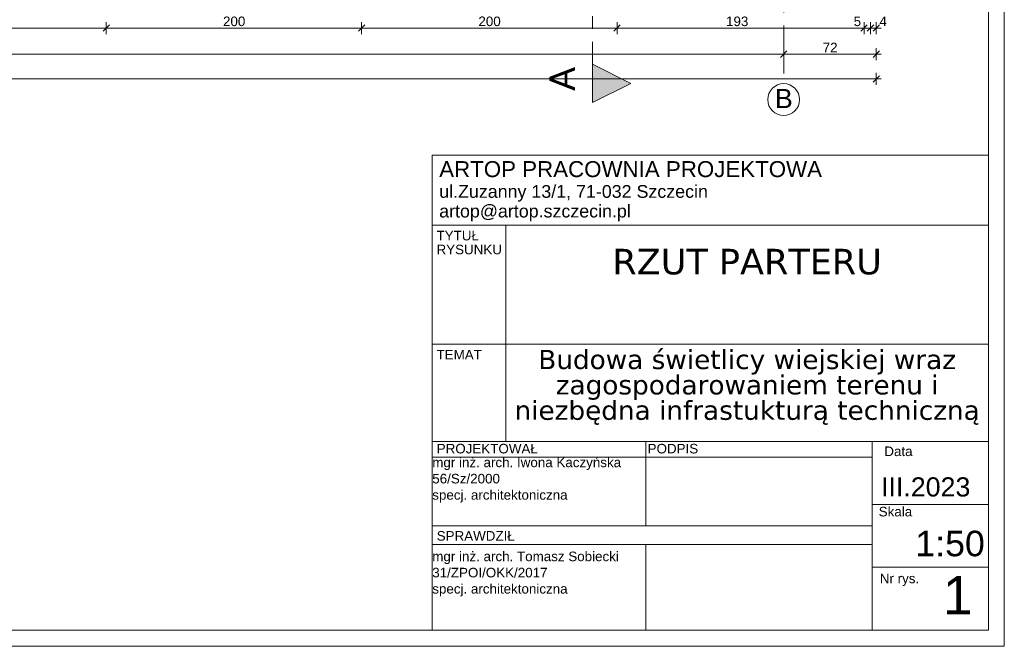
# Model space of a CAD drawing. Extents: x 5465377 to 5465550, y 5925276 to 5925338.
# Tile 69 of 182: x 5465389.48 to 5465397.19, y 5925324.05 to 5925328.96. Entities that reach past the tile are written whole.
import ezdxf

# ---------------------------------------------------------------- set-up
doc = ezdxf.new("R2010")
doc.units = 0
doc.header["$MEASUREMENT"] = 0
doc.linetypes.add('Kropki i Kreski', pattern=[0.335139, 0.176389, -0.088194, 0, -0.070556])
for name, color, linetype, lineweight in [('0_Nr_Pióra__141', 7, 'Continuous', 0), ('0_Nr_Pióra__61', 251, 'Continuous', 20), ('_______wymiarowanie_Nr_Pióra__201', 150, 'Continuous', 0), ('EGBD03_Nr_Pióra__141', 7, 'Continuous', 0), ('tabelki_Nr_pióra__141_Nr_Pióra__141', 7, 'Continuous', 0), ('tabelki_Nr_pióra__7_Nr_Pióra__141', 7, 'Continuous', 0)]:
    doc.layers.add(name, color=color, linetype=linetype, lineweight=lineweight)
doc.layers.add('_______wymiarowanie', color=7, linetype='Continuous')
doc.layers.add('EGBD03', color=7, linetype='Continuous')
doc.styles.add('GENERATED_STYLE_1', font='arial.ttf')
doc.styles.add('GENERATED_STYLE_4', font='arial.ttf')
doc.styles.add('GENERATED_STYLE_5', font='txt')
doc.styles.add('GENERATED_STYLE_6', font='verdana.ttf')
doc.dimstyles.new('GENERATED_STYLE__1', dxfattribs={"dimtxt": 0.075, "dimasz": 0.0475, "dimexe": 0.18, "dimexo": 0, "dimgap": 0.09, "dimtad": 1, "dimtih": 1, "dimtoh": 1, "dimdec": 0, "dimlfac": 100, "dimzin": 0, "dimdsep": 46, "dimtxsty": 'GENERATED_STYLE_5', "dimblk": 'ARROWHEAD_6', "dimblk1": 'ARROWHEAD_6', "dimblk2": 'ARROWHEAD_6', "dimcen": 0.09, "dimclrd": 256, "dimclre": 256, "dimclrt": 256, "dimazin": 0, "dimtfac": 1, "dimtdec": 4, "dimtmove": 0, "dimatfit": 3, "dimfxl": 0, "dimtolj": 1, "dimtzin": 0, "dimarcsym": 0})

# ---------------------------------------------------------------- blocks, each defined once
blk = doc.blocks.new('Linia_7816', base_point=(5465395.4591, 5925338.0904))
at = {"layer": 'EGBD03_Nr_Pióra__141', "linetype": 'Kropki i Kreski'}
blk.add_line((5465395.4591, 5925337.9654), (5465395.4591, 5925328.4575), dxfattribs=at)
at = {"layer": 'EGBD03_Nr_Pióra__141', "linetype": 'Continuous'}
for centre in [(5465395.4591, 5925338.0904), (5465395.4591, 5925328.3325)]:
    blk.add_circle(centre, 0.125, dxfattribs=at)
blk = doc.blocks.new('*D288', base_point=(5464021.3307, 5925651.4736))
at = {"layer": '_______wymiarowanie_Nr_Pióra__201', "linetype": 'Continuous'}
for p, q in [((5465378.1491, 5925328.5191), (5465378.0991, 5925328.4691)), ((5465378.1241, 5925328.4472), (5465378.1241, 5925328.541)), ((5465396.1591, 5925328.4691), (5465396.2091, 5925328.5191)), ((5465396.1841, 5925328.4472), (5465396.1841, 5925328.541)), ((5465378.0866, 5925328.4941), (5465378.1241, 5925328.4941)), ((5465378.1241, 5925328.4941), (5465396.1841, 5925328.4941)), ((5465396.1841, 5925328.4941), (5465396.2216, 5925328.4941))]:
    blk.add_line(p, q, dxfattribs=at)
at = {"layer": '_______wymiarowanie_Nr_Pióra__201', "insert": (5465387.0258, 5925328.5841), "char_height": 0.075, "attachment_point": 1, "style": 'GENERATED_STYLE_4'}
blk.add_mtext('{1\xa0806}', dxfattribs=at)
blk = doc.blocks.new('ARROWHEAD_6')
at = {"linetype": 'Continuous'}
for p, q in [((0, 0), (-1, 0)), ((-0.5, -0.5), (0.5, 0.5))]:
    blk.add_line(p, q, dxfattribs=at)
blk = doc.blocks.new('*D290', base_point=(5464021.3307, 5925651.4736))
at = {"layer": '_______wymiarowanie_Nr_Pióra__201', "linetype": 'Continuous'}
for p, q in [((5465378.8741, 5925328.7133), (5465378.8241, 5925328.6633)), ((5465378.8491, 5925328.6414), (5465378.8491, 5925328.7352)), ((5465378.8491, 5925328.6883), (5465395.4591, 5925328.6883)), ((5465395.4841, 5925328.7133), (5465395.4341, 5925328.6633)), ((5465395.4591, 5925328.6414), (5465395.4591, 5925328.7352))]:
    blk.add_line(p, q, dxfattribs=at)
at = {"layer": '_______wymiarowanie_Nr_Pióra__201', "insert": (5465387.0258, 5925328.7783), "char_height": 0.075, "attachment_point": 1, "style": 'GENERATED_STYLE_4'}
blk.add_mtext('{1\xa0661}', dxfattribs=at)
blk = doc.blocks.new('*D291', base_point=(5464021.3307, 5925651.4736))
at = {"layer": '_______wymiarowanie_Nr_Pióra__201', "linetype": 'Continuous'}
for p, q in [((5465395.4841, 5925328.7133), (5465395.4341, 5925328.6633)), ((5465395.4591, 5925328.6414), (5465395.4591, 5925328.7352)), ((5465395.4591, 5925328.6883), (5465396.1841, 5925328.6883)), ((5465396.1591, 5925328.6633), (5465396.2091, 5925328.7133)), ((5465396.1841, 5925328.6414), (5465396.1841, 5925328.7352)), ((5465396.1841, 5925328.6883), (5465396.2216, 5925328.6883))]:
    blk.add_line(p, q, dxfattribs=at)
at = {"layer": '_______wymiarowanie_Nr_Pióra__201', "insert": (5465395.7647, 5925328.7783), "char_height": 0.075, "attachment_point": 1, "style": 'GENERATED_STYLE_4'}
blk.add_mtext('{72}', dxfattribs=at)
blk = doc.blocks.new('*D301', base_point=(5464021.3307, 5925651.4736))
at = {"layer": '_______wymiarowanie_Nr_Pióra__201', "linetype": 'Continuous'}
for p, q in [((5465388.1791, 5925328.9182), (5465388.1291, 5925328.8682)), ((5465388.1541, 5925328.8463), (5465388.1541, 5925328.94)), ((5465390.1791, 5925328.9182), (5465390.1291, 5925328.8682)), ((5465390.1541, 5925328.8463), (5465390.1541, 5925328.94)), ((5465388.1541, 5925328.8932), (5465390.1541, 5925328.8932))]:
    blk.add_line(p, q, dxfattribs=at)
at = {"layer": '_______wymiarowanie_Nr_Pióra__201', "insert": (5465389.0687, 5925328.9832), "char_height": 0.075, "attachment_point": 1, "style": 'GENERATED_STYLE_4'}
blk.add_mtext('{200}', dxfattribs=at)
blk = doc.blocks.new('*D302', base_point=(5464021.3307, 5925651.4736))
at = {"layer": '_______wymiarowanie_Nr_Pióra__201', "linetype": 'Continuous'}
for p, q in [((5465390.1791, 5925328.9182), (5465390.1291, 5925328.8682)), ((5465390.1541, 5925328.8463), (5465390.1541, 5925328.94)), ((5465392.1791, 5925328.9182), (5465392.1291, 5925328.8682)), ((5465392.1541, 5925328.8463), (5465392.1541, 5925328.94)), ((5465390.1541, 5925328.8932), (5465392.1541, 5925328.8932))]:
    blk.add_line(p, q, dxfattribs=at)
at = {"layer": '_______wymiarowanie_Nr_Pióra__201', "insert": (5465391.0687, 5925328.9832), "char_height": 0.075, "attachment_point": 1, "style": 'GENERATED_STYLE_4'}
blk.add_mtext('{200}', dxfattribs=at)
blk = doc.blocks.new('*D303', base_point=(5464021.3307, 5925651.4736))
at = {"layer": '_______wymiarowanie_Nr_Pióra__201', "linetype": 'Continuous'}
for p, q in [((5465392.1791, 5925328.9182), (5465392.1291, 5925328.8682)), ((5465392.1541, 5925328.8463), (5465392.1541, 5925328.94)), ((5465394.1791, 5925328.9182), (5465394.1291, 5925328.8682)), ((5465394.1541, 5925328.8463), (5465394.1541, 5925328.94)), ((5465392.1541, 5925328.8932), (5465394.1541, 5925328.8932))]:
    blk.add_line(p, q, dxfattribs=at)
at = {"layer": '_______wymiarowanie_Nr_Pióra__201', "insert": (5465393.0687, 5925328.9832), "char_height": 0.075, "attachment_point": 1, "style": 'GENERATED_STYLE_4'}
blk.add_mtext('{200}', dxfattribs=at)
blk = doc.blocks.new('*D304', base_point=(5464021.3307, 5925651.4736))
at = {"layer": '_______wymiarowanie_Nr_Pióra__201', "linetype": 'Continuous'}
for p, q in [((5465394.1791, 5925328.9182), (5465394.1291, 5925328.8682)), ((5465394.1541, 5925328.8463), (5465394.1541, 5925328.94)), ((5465396.1141, 5925328.9182), (5465396.0641, 5925328.8682)), ((5465396.0891, 5925328.8463), (5465396.0891, 5925328.94)), ((5465394.1541, 5925328.8932), (5465396.0891, 5925328.8932))]:
    blk.add_line(p, q, dxfattribs=at)
at = {"layer": '_______wymiarowanie_Nr_Pióra__201', "char_height": 0.075, "attachment_point": 1, "style": 'GENERATED_STYLE_4'}
for s, insert in [('{193}', (5465395.0077, 5925328.9832)), ('{5}', (5465396.0072, 5925328.9832))]:
    blk.add_mtext(s, dxfattribs=dict(at, insert=insert))
blk = doc.blocks.new('*D305', base_point=(5464021.3307, 5925651.4736))
at = {"layer": '_______wymiarowanie_Nr_Pióra__201', "linetype": 'Continuous'}
for p, q in [((5465396.1141, 5925328.9182), (5465396.0641, 5925328.8682)), ((5465396.0891, 5925328.8463), (5465396.0891, 5925328.94)), ((5465396.1141, 5925328.8682), (5465396.1641, 5925328.9182)), ((5465396.1391, 5925328.8463), (5465396.1391, 5925328.94)), ((5465396.0891, 5925328.8932), (5465396.1391, 5925328.8932))]:
    blk.add_line(p, q, dxfattribs=at)
blk = doc.blocks.new('*D306', base_point=(5464021.3307, 5925651.4736))
at = {"layer": '_______wymiarowanie_Nr_Pióra__201', "linetype": 'Continuous'}
for p, q in [((5465396.1141, 5925328.8682), (5465396.1641, 5925328.9182)), ((5465396.1391, 5925328.8463), (5465396.1391, 5925328.94)), ((5465396.2091, 5925328.9182), (5465396.1591, 5925328.8682)), ((5465396.1841, 5925328.8463), (5465396.1841, 5925328.94)), ((5465396.1391, 5925328.8932), (5465396.1841, 5925328.8932)), ((5465396.1841, 5925328.8932), (5465396.2216, 5925328.8932))]:
    blk.add_line(p, q, dxfattribs=at)
at = {"layer": '_______wymiarowanie_Nr_Pióra__201', "insert": (5465396.2091, 5925328.9832), "char_height": 0.075, "attachment_point": 1, "style": 'GENERATED_STYLE_4'}
blk.add_mtext('{4}', dxfattribs=at)
blk = doc.blocks.new('Płaszczyzna odcinająca_1', base_point=(5465393.9623, 5925328.4595))
at = {"layer": '0_Nr_Pióra__141', "linetype": 'Continuous'}
for points in [[(5465393.9623, 5925338.1636), (5465393.9623, 5925337.8636), (5465394.2623, 5925338.0136)], [(5465393.9623, 5925328.3095), (5465393.9623, 5925328.6095), (5465394.2623, 5925328.4595)]]:
    blk.add_hatch(color=256, dxfattribs=at).paths.add_polyline_path(points, flags=0)
for p, q in [((5465393.9623, 5925338.1636), (5465393.9623, 5925337.8636)), ((5465394.2623, 5925338.0136), (5465393.9623, 5925338.1636)), ((5465393.9623, 5925337.8636), (5465394.2623, 5925338.0136)), ((5465393.9623, 5925328.3095), (5465393.9623, 5925328.6095)), ((5465393.9623, 5925328.6095), (5465394.2623, 5925328.4595)), ((5465394.2623, 5925328.4595), (5465393.9623, 5925328.3095))]:
    blk.add_line(p, q, dxfattribs=at)
at = {"layer": '0_Nr_Pióra__61', "linetype": 'Kropki i Kreski'}
blk.add_line((5465393.9623, 5925328.6095), (5465393.9623, 5925337.8636), dxfattribs=at)
at = {"layer": '0_Nr_Pióra__141', "linetype": 'Continuous', "char_height": 0.2, "attachment_point": 7, "rotation": 90, "style": 'GENERATED_STYLE_4'}
for insert in [(5465393.8238, 5925337.8814), (5465393.8238, 5925328.4015)]:
    blk.add_mtext('{A}', dxfattribs=dict(at, insert=insert))

msp = doc.modelspace()

# ---------------------------------------------------------------- linework, layer by layer
at = {"layer": '0_Nr_Pióra__141', "linetype": 'Continuous', "flags": 128}
for points in [[(5465376.7086, 5925338.4507), (5465397.1868, 5925338.4507), (5465397.1868, 5925324.0496), (5465376.7086, 5925324.0496)], [(5465377.1439, 5925338.2975), (5465397.0633, 5925338.2975), (5465397.0633, 5925324.1764), (5465377.1439, 5925324.1764)]]:
    msp.add_lwpolyline(points, close=True, dxfattribs=at)
at = {"layer": 'tabelki_Nr_pióra__141_Nr_Pióra__141', "linetype": 'Continuous'}
for p, q in [((5465392.7073, 5925327.8968), (5465397.0633, 5925327.8968)), ((5465392.7073, 5925327.8968), (5465392.7073, 5925324.1764)), ((5465397.0633, 5925327.8968), (5465397.0633, 5925324.1764)), ((5465397.0633, 5925327.3492), (5465392.7073, 5925327.3492)), ((5465397.0633, 5925327.3492), (5465392.7073, 5925327.3492)), ((5465393.2826, 5925327.3492), (5465393.2826, 5925325.6532)), ((5465397.0633, 5925326.4173), (5465392.7073, 5925326.4173)), ((5465397.0633, 5925325.6532), (5465392.7073, 5925325.6532)), ((5465397.0633, 5925325.6532), (5465392.7073, 5925325.6532)), ((5465394.3785, 5925325.6532), (5465394.3785, 5925324.9974)), ((5465395.2853, 5925325.6532), (5465397.0633, 5925325.6532)), ((5465396.1532, 5925325.6532), (5465396.1532, 5925324.1764)), ((5465396.1532, 5925325.5301), (5465392.7073, 5925325.5301)), ((5465396.1532, 5925325.1609), (5465397.0633, 5925325.1609)), ((5465396.1532, 5925324.9943), (5465392.7073, 5925324.9943)), ((5465396.1532, 5925324.8467), (5465392.7073, 5925324.8467)), ((5465394.3785, 5925324.8467), (5465394.3785, 5925324.1764)), ((5465396.1532, 5925324.6687), (5465397.0633, 5925324.6687)), ((5465395.2853, 5925324.1764), (5465392.7073, 5925324.1764)), ((5465397.0633, 5925324.1764), (5465392.7073, 5925324.1764)), ((5465395.2853, 5925324.1764), (5465397.0633, 5925324.1764))]:
    msp.add_line(p, q, dxfattribs=at)

# ---------------------------------------------------------------- block references
msp.add_blockref('Płaszczyzna odcinająca_1', (5465393.9623, 5925328.4595))
at = {"layer": 'EGBD03', "linetype": 'Kropki i Kreski'}
msp.add_blockref('Linia_7816', (5465395.4591, 5925338.0904), dxfattribs=at)

# ---------------------------------------------------------------- texts
at = {"layer": 'tabelki_Nr_pióra__7_Nr_Pióra__141', "linetype": 'Continuous'}
for s, insert, char_height, attachment_point, style in [('{B}', (5465395.3905, 5925328.2661), 0.15, 7, 'GENERATED_STYLE_1'), ('{ARTOP PRACOWNIA PROJEKTOWA }', (5465392.7616, 5925327.7236), 0.125, 7, 'GENERATED_STYLE_4'), ('{ul.Zuzanny 13/1, 71-032 Szczecin }', (5465392.7616, 5925327.5329), 0.1, 7, 'GENERATED_STYLE_1'), ('{artop@artop.szczecin.pl }', (5465392.7616, 5925327.379), 0.1, 7, 'GENERATED_STYLE_1'), ('{RZUT PARTERU}', (5465395.173, 5925326.9596), 0.2, 8, 'GENERATED_STYLE_6'), ('{TEMAT}', (5465392.7408, 5925326.2965), 0.075, 7, 'GENERATED_STYLE_1'), ('{PROJEKTOWAŁ }', (5465392.7422, 5925325.5596), 0.075, 7, 'GENERATED_STYLE_1'), ('{PODPIS }', (5465394.3938, 5925325.5596), 0.075, 7, 'GENERATED_STYLE_1'), ('{ Data}', (5465396.2181, 5925325.5389), 0.075, 7, 'GENERATED_STYLE_1'), ('{III.2023}', (5465396.2219, 5925325.2213), 0.15, 7, 'GENERATED_STYLE_4'), ('{ Skala}', (5465396.1743, 5925325.0662), 0.075, 7, 'GENERATED_STYLE_1'), ('{SPRAWDZIŁ}', (5465392.7422, 5925324.8761), 0.075, 7, 'GENERATED_STYLE_1'), ('{ 1:50}', (5465396.4129, 5925324.7522), 0.2, 7, 'GENERATED_STYLE_4'), ('{1}', (5465396.705, 5925324.2992), 0.3, 7, 'GENERATED_STYLE_4'), ('{ Nr rys.}', (5465396.1826, 5925324.5208), 0.075, 7, 'GENERATED_STYLE_1')]:
    msp.add_mtext(s, dxfattribs=dict(at, insert=insert, char_height=char_height, attachment_point=attachment_point, style=style))
at = {"layer": 'tabelki_Nr_pióra__7_Nr_Pióra__141', "linetype": 'Continuous', "char_height": 0.075, "attachment_point": 7, "style": 'GENERATED_STYLE_1'}
for s, insert, line_spacing_factor in [('{TYTUŁ \\PRYSUNKU}', (5465392.7408, 5925327.1197), 0.870942), ('{mgr inż. arch. Iwona Kaczyńska\\P56/Sz/2000\\Pspecj. architektoniczna}', (5465392.7073, 5925325.1756), 1.018908), ('{mgr inż. arch. Tomasz Sobiecki\\P31/ZPOI/OKK/2017\\Pspecj. architektoniczna}', (5465392.7073, 5925324.44), 1.015287)]:
    msp.add_mtext(s, dxfattribs=dict(at, insert=insert, line_spacing_factor=line_spacing_factor))
at = {"layer": 'tabelki_Nr_pióra__7_Nr_Pióra__141', "linetype": 'Continuous', "insert": (5465395.173, 5925325.7842), "char_height": 0.15, "width": 3.780673, "attachment_point": 8, "line_spacing_factor": 0.794969, "style": 'GENERATED_STYLE_6'}
msp.add_mtext('{Budowa świetlicy wiejskiej wraz zagospodarowaniem terenu i niezbędna infrastukturą techniczną}', dxfattribs=at)

# ---------------------------------------------------------------- dimensions: what is measured, and where the dimension line sits
at = {"layer": '_______wymiarowanie', "linetype": 'Continuous'}
for base, p1, p2, picture, middle in [((5465378.124072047, 5925328.8931537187), (5465394.1540720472, 5925329.8643451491), (5465396.0890720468, 5925330.0943451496), '*D304', (5465395.0931148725, 5925328.9456537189)), ((5465378.1241, 5925328.8932), (5465396.0891, 5925330.0943), (5465396.1391, 5925329.7043), '*D305', (5465396.0356, 5925328.9457)), ((5465378.1241, 5925328.8932), (5465388.1541, 5925329.8643), (5465390.1541, 5925329.8643), '*D301', (5465389.1541, 5925328.9457)), ((5465378.1241, 5925328.8932), (5465390.1541, 5925329.8643), (5465392.1541, 5925329.8643), '*D302', (5465391.1541, 5925328.9457)), ((5465378.1241, 5925328.8932), (5465392.1541, 5925329.8643), (5465394.1541, 5925329.8643), '*D303', (5465393.1541, 5925328.9457)), ((5465378.1241, 5925328.8932), (5465396.1391, 5925329.7043), (5465396.1841, 5925329.6543), '*D306', (5465396.2375, 5925328.9457)), ((5465378.1241, 5925328.4941), (5465378.1241, 5925329.6543), (5465396.1841, 5925329.6543), '*D288', (5465387.1541, 5925328.5466)), ((5465378.1191347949, 5925328.6882781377), (5465395.4590720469, 5925328.3325127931), (5465396.1840720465, 5925329.6543451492), '*D291', (5465395.8215720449, 5925328.7407781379)), ((5465378.1191, 5925328.6883), (5465378.8491, 5925328.3325), (5465395.4591, 5925328.3325), '*D290', (5465387.1541, 5925328.7408))]:
    dim = msp.add_linear_dim(base=base, p1=p1, p2=p2, dimstyle='GENERATED_STYLE__1', dxfattribs=at)
    dim.commit()
    dim.dimension.update_dxf_attribs({"geometry": picture, "text_midpoint": middle})

doc.saveas('drawing.dxf')
